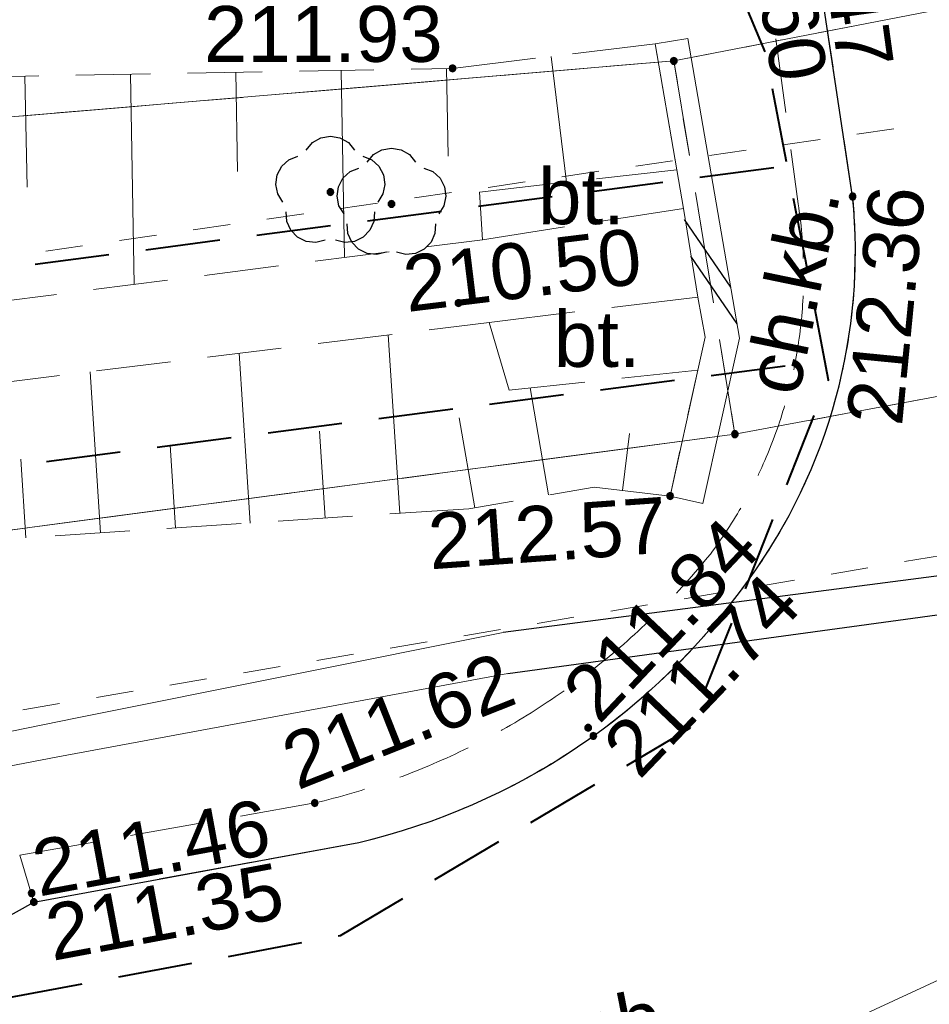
# Model space of a CAD drawing. Header units: metres. Extents: x 7419414 to 7419803, y 5549484 to 5549731.
# Tile 94 of 102: x 7419579 to 7419591, y 5549653 to 5549666. Entities that reach past the tile are written whole.
import ezdxf
from ezdxf.enums import TextEntityAlignment as Align

# ---------------------------------------------------------------- set-up
doc = ezdxf.new("R2010")
doc.units = ezdxf.units.M
doc.header["$MEASUREMENT"] = 0
doc.layers.get('0').update_dxf_attribs({"color": 250})
for name, color, linetype, lineweight in [('EGDE', 7, 'Continuous', 13), ('EGKK', 82, 'Continuous', 13), ('EGUG', 96, 'Continuous', 13), ('LINIE ROZGRANICZAJĄCE MPZP', 212, 'Continuous', 0), ('OTDN', 7, 'Continuous', 13), ('OTKC', 7, 'Continuous', 13), ('OTKC_O', 7, 'Continuous', 13), ('OTKJ', 7, 'Continuous', 13), ('OTKJ_O', 7, 'Continuous', 13), ('OTKK', 7, 'Continuous', 30), ('OTKU', 7, 'Continuous', 13), ('OTKU_O', 7, 'Continuous', 13), ('OTRK', 7, 'Continuous', 13), ('OTRS_O', 7, 'Continuous', 13), ('pomiar słupy', 250, 'Continuous', 0), ('SUCP', 212, 'Continuous', 13), ('SULO', 7, 'Continuous', 30), ('sutp', 250, 'Continuous', 0)]:
    doc.layers.add(name, color=color, linetype=linetype, lineweight=lineweight)
doc.styles.add('Arial', font='arial.ttf')

msp = doc.modelspace()

# ---------------------------------------------------------------- hatches: boundary and pattern name
at = {"linetype": 'Continuous'}
for points in [[(7419587.56, 5549665.165), (7419587.546, 5549665.167), (7419587.534, 5549665.174), (7419587.524, 5549665.184), (7419587.517, 5549665.196), (7419587.515, 5549665.21), (7419587.517, 5549665.224), (7419587.524, 5549665.236), (7419587.534, 5549665.246), (7419587.546, 5549665.253), (7419587.56, 5549665.255), (7419587.574, 5549665.253), (7419587.586, 5549665.246), (7419587.596, 5549665.236), (7419587.603, 5549665.224), (7419587.605, 5549665.21), (7419587.603, 5549665.196), (7419587.596, 5549665.184), (7419587.586, 5549665.174), (7419587.574, 5549665.167)], [(7419584.59, 5549665.065), (7419584.578, 5549665.067), (7419584.568, 5549665.071), (7419584.558, 5549665.078), (7419584.551, 5549665.088), (7419584.547, 5549665.098), (7419584.545, 5549665.11), (7419584.547, 5549665.122), (7419584.551, 5549665.133), (7419584.558, 5549665.142), (7419584.568, 5549665.149), (7419584.578, 5549665.153), (7419584.59, 5549665.155), (7419584.602, 5549665.153), (7419584.613, 5549665.149), (7419584.622, 5549665.142), (7419584.629, 5549665.133), (7419584.633, 5549665.122), (7419584.635, 5549665.11), (7419584.633, 5549665.098), (7419584.629, 5549665.088), (7419584.622, 5549665.078), (7419584.613, 5549665.071), (7419584.602, 5549665.067)], [(7419582.95, 5549663.405), (7419582.936, 5549663.407), (7419582.924, 5549663.414), (7419582.914, 5549663.424), (7419582.907, 5549663.436), (7419582.905, 5549663.45), (7419582.907, 5549663.464), (7419582.914, 5549663.476), (7419582.924, 5549663.486), (7419582.936, 5549663.493), (7419582.95, 5549663.495), (7419582.964, 5549663.493), (7419582.976, 5549663.486), (7419582.986, 5549663.476), (7419582.993, 5549663.464), (7419582.995, 5549663.45), (7419582.993, 5549663.436), (7419582.986, 5549663.424), (7419582.976, 5549663.414), (7419582.964, 5549663.407)], [(7419589.96, 5549663.345), (7419589.948, 5549663.347), (7419589.937, 5549663.351), (7419589.928, 5549663.358), (7419589.921, 5549663.368), (7419589.917, 5549663.378), (7419589.915, 5549663.39), (7419589.917, 5549663.402), (7419589.921, 5549663.413), (7419589.928, 5549663.422), (7419589.937, 5549663.429), (7419589.948, 5549663.433), (7419589.96, 5549663.435), (7419589.972, 5549663.433), (7419589.982, 5549663.429), (7419589.992, 5549663.422), (7419589.999, 5549663.413), (7419590.003, 5549663.402), (7419590.005, 5549663.39), (7419590.003, 5549663.378), (7419589.999, 5549663.368), (7419589.992, 5549663.358), (7419589.982, 5549663.351), (7419589.972, 5549663.347)], [(7419583.77, 5549663.245), (7419583.756, 5549663.247), (7419583.744, 5549663.254), (7419583.734, 5549663.264), (7419583.727, 5549663.276), (7419583.725, 5549663.29), (7419583.727, 5549663.304), (7419583.734, 5549663.316), (7419583.744, 5549663.326), (7419583.756, 5549663.333), (7419583.77, 5549663.335), (7419583.784, 5549663.333), (7419583.796, 5549663.326), (7419583.806, 5549663.316), (7419583.813, 5549663.304), (7419583.815, 5549663.29), (7419583.813, 5549663.276), (7419583.806, 5549663.264), (7419583.796, 5549663.254), (7419583.784, 5549663.247)], [(7419584.67, 5549661.915), (7419584.658, 5549661.917), (7419584.648, 5549661.921), (7419584.638, 5549661.928), (7419584.631, 5549661.937), (7419584.627, 5549661.948), (7419584.625, 5549661.96), (7419584.627, 5549661.972), (7419584.631, 5549661.982), (7419584.638, 5549661.992), (7419584.648, 5549661.999), (7419584.658, 5549662.003), (7419584.67, 5549662.005), (7419584.682, 5549662.003), (7419584.693, 5549661.999), (7419584.702, 5549661.992), (7419584.709, 5549661.982), (7419584.713, 5549661.972), (7419584.715, 5549661.96), (7419584.713, 5549661.948), (7419584.709, 5549661.937), (7419584.702, 5549661.928), (7419584.693, 5549661.921), (7419584.682, 5549661.917)], [(7419588.38, 5549660.155), (7419588.366, 5549660.157), (7419588.354, 5549660.164), (7419588.344, 5549660.174), (7419588.337, 5549660.186), (7419588.335, 5549660.2), (7419588.337, 5549660.214), (7419588.344, 5549660.226), (7419588.354, 5549660.236), (7419588.366, 5549660.243), (7419588.38, 5549660.245), (7419588.394, 5549660.243), (7419588.406, 5549660.236), (7419588.416, 5549660.226), (7419588.423, 5549660.214), (7419588.425, 5549660.2), (7419588.423, 5549660.186), (7419588.416, 5549660.174), (7419588.406, 5549660.164), (7419588.394, 5549660.157)], [(7419587.51, 5549659.325), (7419587.498, 5549659.327), (7419587.487, 5549659.331), (7419587.478, 5549659.338), (7419587.471, 5549659.348), (7419587.467, 5549659.358), (7419587.465, 5549659.37), (7419587.467, 5549659.382), (7419587.471, 5549659.393), (7419587.478, 5549659.402), (7419587.487, 5549659.409), (7419587.498, 5549659.413), (7419587.51, 5549659.415), (7419587.522, 5549659.413), (7419587.532, 5549659.409), (7419587.542, 5549659.402), (7419587.549, 5549659.393), (7419587.553, 5549659.382), (7419587.555, 5549659.37), (7419587.553, 5549659.358), (7419587.549, 5549659.348), (7419587.542, 5549659.338), (7419587.532, 5549659.331), (7419587.522, 5549659.327)], [(7419586.41, 5549656.215), (7419586.398, 5549656.217), (7419586.388, 5549656.221), (7419586.378, 5549656.228), (7419586.371, 5549656.237), (7419586.367, 5549656.248), (7419586.365, 5549656.26), (7419586.367, 5549656.272), (7419586.371, 5549656.283), (7419586.378, 5549656.292), (7419586.388, 5549656.299), (7419586.398, 5549656.303), (7419586.41, 5549656.305), (7419586.422, 5549656.303), (7419586.433, 5549656.299), (7419586.442, 5549656.292), (7419586.449, 5549656.283), (7419586.453, 5549656.272), (7419586.455, 5549656.26), (7419586.453, 5549656.248), (7419586.449, 5549656.237), (7419586.442, 5549656.228), (7419586.433, 5549656.221), (7419586.422, 5549656.217)], [(7419586.48, 5549656.105), (7419586.468, 5549656.107), (7419586.457, 5549656.111), (7419586.448, 5549656.118), (7419586.441, 5549656.128), (7419586.437, 5549656.138), (7419586.435, 5549656.15), (7419586.437, 5549656.162), (7419586.441, 5549656.173), (7419586.448, 5549656.182), (7419586.457, 5549656.189), (7419586.468, 5549656.193), (7419586.48, 5549656.195), (7419586.492, 5549656.193), (7419586.503, 5549656.189), (7419586.512, 5549656.182), (7419586.519, 5549656.173), (7419586.523, 5549656.162), (7419586.525, 5549656.15), (7419586.523, 5549656.138), (7419586.519, 5549656.128), (7419586.512, 5549656.118), (7419586.503, 5549656.111), (7419586.492, 5549656.107)], [(7419582.74, 5549655.205), (7419582.728, 5549655.207), (7419582.718, 5549655.211), (7419582.708, 5549655.218), (7419582.701, 5549655.228), (7419582.697, 5549655.238), (7419582.695, 5549655.25), (7419582.697, 5549655.262), (7419582.701, 5549655.272), (7419582.708, 5549655.282), (7419582.718, 5549655.289), (7419582.728, 5549655.293), (7419582.74, 5549655.295), (7419582.752, 5549655.293), (7419582.763, 5549655.289), (7419582.772, 5549655.282), (7419582.779, 5549655.272), (7419582.783, 5549655.262), (7419582.785, 5549655.25), (7419582.783, 5549655.238), (7419582.779, 5549655.228), (7419582.772, 5549655.218), (7419582.763, 5549655.211), (7419582.752, 5549655.207)], [(7419578.94, 5549653.995), (7419578.928, 5549653.997), (7419578.918, 5549654.001), (7419578.908, 5549654.008), (7419578.901, 5549654.018), (7419578.897, 5549654.028), (7419578.895, 5549654.04), (7419578.897, 5549654.052), (7419578.901, 5549654.062), (7419578.908, 5549654.072), (7419578.918, 5549654.079), (7419578.928, 5549654.083), (7419578.94, 5549654.085), (7419578.952, 5549654.083), (7419578.963, 5549654.079), (7419578.972, 5549654.072), (7419578.979, 5549654.062), (7419578.983, 5549654.052), (7419578.985, 5549654.04), (7419578.983, 5549654.028), (7419578.979, 5549654.018), (7419578.972, 5549654.008), (7419578.963, 5549654.001), (7419578.952, 5549653.997)], [(7419578.97, 5549653.875), (7419578.958, 5549653.877), (7419578.947, 5549653.881), (7419578.938, 5549653.888), (7419578.931, 5549653.898), (7419578.927, 5549653.908), (7419578.925, 5549653.92), (7419578.927, 5549653.932), (7419578.931, 5549653.943), (7419578.938, 5549653.952), (7419578.947, 5549653.959), (7419578.958, 5549653.963), (7419578.97, 5549653.965), (7419578.982, 5549653.963), (7419578.992, 5549653.959), (7419579.002, 5549653.952), (7419579.009, 5549653.943), (7419579.013, 5549653.932), (7419579.015, 5549653.92), (7419579.013, 5549653.908), (7419579.009, 5549653.898), (7419579.002, 5549653.888), (7419578.992, 5549653.881), (7419578.982, 5549653.877)]]:
    msp.add_hatch(color=0, dxfattribs=at).paths.add_polyline_path(points)

# ---------------------------------------------------------------- linework, layer by layer
at = {"color": 0, "linetype": 'Continuous'}
for p, q in [((7419588.323, 5549662.175), (7419587.704, 5549663.083)), ((7419588.408, 5549661.682), (7419587.789, 5549662.59))]:
    msp.add_line(p, q, dxfattribs=at)
at = {"color": 0, "linetype": 'Continuous', "flags": 128}
for points in [[(7419587.56, 5549665.165), (7419587.574, 5549665.167), (7419587.586, 5549665.174), (7419587.596, 5549665.184), (7419587.603, 5549665.196), (7419587.605, 5549665.21), (7419587.603, 5549665.224), (7419587.596, 5549665.236), (7419587.586, 5549665.246), (7419587.574, 5549665.253), (7419587.56, 5549665.255), (7419587.546, 5549665.253), (7419587.534, 5549665.246), (7419587.524, 5549665.236), (7419587.517, 5549665.224), (7419587.515, 5549665.21), (7419587.517, 5549665.196), (7419587.524, 5549665.184), (7419587.534, 5549665.174), (7419587.546, 5549665.167), (7419587.56, 5549665.165)], [(7419584.545, 5549665.11), (7419584.547, 5549665.098), (7419584.551, 5549665.088), (7419584.558, 5549665.078), (7419584.568, 5549665.071), (7419584.578, 5549665.067), (7419584.59, 5549665.065), (7419584.602, 5549665.067), (7419584.613, 5549665.071), (7419584.622, 5549665.078), (7419584.629, 5549665.088), (7419584.633, 5549665.098), (7419584.635, 5549665.11), (7419584.633, 5549665.122), (7419584.629, 5549665.133), (7419584.622, 5549665.142), (7419584.613, 5549665.149), (7419584.602, 5549665.153), (7419584.59, 5549665.155), (7419584.578, 5549665.153), (7419584.568, 5549665.149), (7419584.558, 5549665.142), (7419584.551, 5549665.133), (7419584.547, 5549665.122), (7419584.545, 5549665.11)], [(7419582.95, 5549663.405), (7419582.964, 5549663.407), (7419582.976, 5549663.414), (7419582.986, 5549663.424), (7419582.993, 5549663.436), (7419582.995, 5549663.45), (7419582.993, 5549663.464), (7419582.986, 5549663.476), (7419582.976, 5549663.486), (7419582.964, 5549663.493), (7419582.95, 5549663.495), (7419582.936, 5549663.493), (7419582.924, 5549663.486), (7419582.914, 5549663.476), (7419582.907, 5549663.464), (7419582.905, 5549663.45), (7419582.907, 5549663.436), (7419582.914, 5549663.424), (7419582.924, 5549663.414), (7419582.936, 5549663.407), (7419582.95, 5549663.405)], [(7419589.915, 5549663.39), (7419589.917, 5549663.378), (7419589.921, 5549663.368), (7419589.928, 5549663.358), (7419589.937, 5549663.351), (7419589.948, 5549663.347), (7419589.96, 5549663.345), (7419589.972, 5549663.347), (7419589.982, 5549663.351), (7419589.992, 5549663.358), (7419589.999, 5549663.368), (7419590.003, 5549663.378), (7419590.005, 5549663.39), (7419590.003, 5549663.402), (7419589.999, 5549663.413), (7419589.992, 5549663.422), (7419589.982, 5549663.429), (7419589.972, 5549663.433), (7419589.96, 5549663.435), (7419589.948, 5549663.433), (7419589.937, 5549663.429), (7419589.928, 5549663.422), (7419589.921, 5549663.413), (7419589.917, 5549663.402), (7419589.915, 5549663.39)], [(7419583.77, 5549663.245), (7419583.784, 5549663.247), (7419583.796, 5549663.254), (7419583.806, 5549663.264), (7419583.813, 5549663.276), (7419583.815, 5549663.29), (7419583.813, 5549663.304), (7419583.806, 5549663.316), (7419583.796, 5549663.326), (7419583.784, 5549663.333), (7419583.77, 5549663.335), (7419583.756, 5549663.333), (7419583.744, 5549663.326), (7419583.734, 5549663.316), (7419583.727, 5549663.304), (7419583.725, 5549663.29), (7419583.727, 5549663.276), (7419583.734, 5549663.264), (7419583.744, 5549663.254), (7419583.756, 5549663.247), (7419583.77, 5549663.245)], [(7419584.625, 5549661.96), (7419584.627, 5549661.948), (7419584.631, 5549661.937), (7419584.638, 5549661.928), (7419584.648, 5549661.921), (7419584.658, 5549661.917), (7419584.67, 5549661.915), (7419584.682, 5549661.917), (7419584.693, 5549661.921), (7419584.702, 5549661.928), (7419584.709, 5549661.937), (7419584.713, 5549661.948), (7419584.715, 5549661.96), (7419584.713, 5549661.972), (7419584.709, 5549661.982), (7419584.702, 5549661.992), (7419584.693, 5549661.999), (7419584.682, 5549662.003), (7419584.67, 5549662.005), (7419584.658, 5549662.003), (7419584.648, 5549661.999), (7419584.638, 5549661.992), (7419584.631, 5549661.982), (7419584.627, 5549661.972), (7419584.625, 5549661.96)], [(7419588.38, 5549660.155), (7419588.394, 5549660.157), (7419588.406, 5549660.164), (7419588.416, 5549660.174), (7419588.423, 5549660.186), (7419588.425, 5549660.2), (7419588.423, 5549660.214), (7419588.416, 5549660.226), (7419588.406, 5549660.236), (7419588.394, 5549660.243), (7419588.38, 5549660.245), (7419588.366, 5549660.243), (7419588.354, 5549660.236), (7419588.344, 5549660.226), (7419588.337, 5549660.214), (7419588.335, 5549660.2), (7419588.337, 5549660.186), (7419588.344, 5549660.174), (7419588.354, 5549660.164), (7419588.366, 5549660.157), (7419588.38, 5549660.155)], [(7419587.465, 5549659.37), (7419587.467, 5549659.358), (7419587.471, 5549659.348), (7419587.478, 5549659.338), (7419587.487, 5549659.331), (7419587.498, 5549659.327), (7419587.51, 5549659.325), (7419587.522, 5549659.327), (7419587.532, 5549659.331), (7419587.542, 5549659.338), (7419587.549, 5549659.348), (7419587.553, 5549659.358), (7419587.555, 5549659.37), (7419587.553, 5549659.382), (7419587.549, 5549659.393), (7419587.542, 5549659.402), (7419587.532, 5549659.409), (7419587.522, 5549659.413), (7419587.51, 5549659.415), (7419587.498, 5549659.413), (7419587.487, 5549659.409), (7419587.478, 5549659.402), (7419587.471, 5549659.393), (7419587.467, 5549659.382), (7419587.465, 5549659.37)], [(7419586.365, 5549656.26), (7419586.367, 5549656.248), (7419586.371, 5549656.237), (7419586.378, 5549656.228), (7419586.388, 5549656.221), (7419586.398, 5549656.217), (7419586.41, 5549656.215), (7419586.422, 5549656.217), (7419586.433, 5549656.221), (7419586.442, 5549656.228), (7419586.449, 5549656.237), (7419586.453, 5549656.248), (7419586.455, 5549656.26), (7419586.453, 5549656.272), (7419586.449, 5549656.283), (7419586.442, 5549656.292), (7419586.433, 5549656.299), (7419586.422, 5549656.303), (7419586.41, 5549656.305), (7419586.398, 5549656.303), (7419586.388, 5549656.299), (7419586.378, 5549656.292), (7419586.371, 5549656.283), (7419586.367, 5549656.272), (7419586.365, 5549656.26)], [(7419586.435, 5549656.15), (7419586.437, 5549656.138), (7419586.441, 5549656.128), (7419586.448, 5549656.118), (7419586.457, 5549656.111), (7419586.468, 5549656.107), (7419586.48, 5549656.105), (7419586.492, 5549656.107), (7419586.503, 5549656.111), (7419586.512, 5549656.118), (7419586.519, 5549656.128), (7419586.523, 5549656.138), (7419586.525, 5549656.15), (7419586.523, 5549656.162), (7419586.519, 5549656.173), (7419586.512, 5549656.182), (7419586.503, 5549656.189), (7419586.492, 5549656.193), (7419586.48, 5549656.195), (7419586.468, 5549656.193), (7419586.457, 5549656.189), (7419586.448, 5549656.182), (7419586.441, 5549656.173), (7419586.437, 5549656.162), (7419586.435, 5549656.15)], [(7419582.695, 5549655.25), (7419582.697, 5549655.238), (7419582.701, 5549655.228), (7419582.708, 5549655.218), (7419582.718, 5549655.211), (7419582.728, 5549655.207), (7419582.74, 5549655.205), (7419582.752, 5549655.207), (7419582.763, 5549655.211), (7419582.772, 5549655.218), (7419582.779, 5549655.228), (7419582.783, 5549655.238), (7419582.785, 5549655.25), (7419582.783, 5549655.262), (7419582.779, 5549655.272), (7419582.772, 5549655.282), (7419582.763, 5549655.289), (7419582.752, 5549655.293), (7419582.74, 5549655.295), (7419582.728, 5549655.293), (7419582.718, 5549655.289), (7419582.708, 5549655.282), (7419582.701, 5549655.272), (7419582.697, 5549655.262), (7419582.695, 5549655.25)], [(7419578.895, 5549654.04), (7419578.897, 5549654.028), (7419578.901, 5549654.018), (7419578.908, 5549654.008), (7419578.918, 5549654.001), (7419578.928, 5549653.997), (7419578.94, 5549653.995), (7419578.952, 5549653.997), (7419578.963, 5549654.001), (7419578.972, 5549654.008), (7419578.979, 5549654.018), (7419578.983, 5549654.028), (7419578.985, 5549654.04), (7419578.983, 5549654.052), (7419578.979, 5549654.062), (7419578.972, 5549654.072), (7419578.963, 5549654.079), (7419578.952, 5549654.083), (7419578.94, 5549654.085), (7419578.928, 5549654.083), (7419578.918, 5549654.079), (7419578.908, 5549654.072), (7419578.901, 5549654.062), (7419578.897, 5549654.052), (7419578.895, 5549654.04)], [(7419578.925, 5549653.92), (7419578.927, 5549653.908), (7419578.931, 5549653.898), (7419578.938, 5549653.888), (7419578.947, 5549653.881), (7419578.958, 5549653.877), (7419578.97, 5549653.875), (7419578.982, 5549653.877), (7419578.992, 5549653.881), (7419579.002, 5549653.888), (7419579.009, 5549653.898), (7419579.013, 5549653.908), (7419579.015, 5549653.92), (7419579.013, 5549653.932), (7419579.009, 5549653.943), (7419579.002, 5549653.952), (7419578.992, 5549653.959), (7419578.982, 5549653.963), (7419578.97, 5549653.965), (7419578.958, 5549653.963), (7419578.947, 5549653.959), (7419578.938, 5549653.952), (7419578.931, 5549653.943), (7419578.927, 5549653.932), (7419578.925, 5549653.92)]]:
    msp.add_lwpolyline(points, close=True, dxfattribs=at)
for points in [[(7419582.626, 5549664.013), (7419582.709, 5549664.113), (7419582.822, 5549664.177), (7419582.95, 5549664.2), (7419583.078, 5549664.177), (7419583.191, 5549664.113), (7419583.274, 5549664.013)], [(7419583.446, 5549663.853), (7419583.529, 5549663.953), (7419583.642, 5549664.017), (7419583.77, 5549664.04), (7419583.898, 5549664.017), (7419584.011, 5549663.953), (7419584.094, 5549663.853)], [(7419582.314, 5549663.316), (7419582.245, 5549663.426), (7419582.219, 5549663.553), (7419582.237, 5549663.682), (7419582.298, 5549663.797), (7419582.394, 5549663.884), (7419582.514, 5549663.932)], [(7419583.386, 5549663.932), (7419583.506, 5549663.884), (7419583.602, 5549663.797), (7419583.663, 5549663.682), (7419583.681, 5549663.553), (7419583.655, 5549663.426), (7419583.586, 5549663.316)], [(7419583.134, 5549663.156), (7419583.065, 5549663.266), (7419583.039, 5549663.393), (7419583.057, 5549663.522), (7419583.118, 5549663.637), (7419583.214, 5549663.724), (7419583.334, 5549663.772)], [(7419584.206, 5549663.772), (7419584.326, 5549663.724), (7419584.422, 5549663.637), (7419584.483, 5549663.522), (7419584.501, 5549663.393), (7419584.475, 5549663.266), (7419584.406, 5549663.156)], [(7419582.881, 5549662.804), (7419582.755, 5549662.772), (7419582.626, 5549662.786), (7419582.509, 5549662.843), (7419582.419, 5549662.937), (7419582.366, 5549663.055), (7419582.357, 5549663.185)], [(7419583.543, 5549663.185), (7419583.534, 5549663.055), (7419583.481, 5549662.937), (7419583.391, 5549662.843), (7419583.274, 5549662.786), (7419583.145, 5549662.772), (7419583.019, 5549662.804)], [(7419583.701, 5549662.644), (7419583.575, 5549662.612), (7419583.446, 5549662.626), (7419583.329, 5549662.683), (7419583.239, 5549662.777), (7419583.186, 5549662.895), (7419583.177, 5549663.025)], [(7419584.363, 5549663.025), (7419584.354, 5549662.895), (7419584.301, 5549662.777), (7419584.211, 5549662.683), (7419584.094, 5549662.626), (7419583.965, 5549662.612), (7419583.839, 5549662.644)]]:
    msp.add_lwpolyline(points, dxfattribs=at)
at = {"layer": 'EGDE', "color": 250, "linetype": 'Continuous', "lineweight": 0, "flags": 128}
for points in [[(7419624.854, 5549673.89), (7419624.8, 5549673.88), (7419598.8, 5549667.39), (7419587.56, 5549665.21), (7419575.48, 5549664.19), (7419564.39, 5549662.19), (7419563.19, 5549661.96), (7419553.44, 5549661.25), (7419525.33, 5549656.97), (7419518.53, 5549654.85), (7419502.4, 5549649.81), (7419472.27, 5549640.92), (7419444.75, 5549635.91), (7419446.03, 5549630.99), (7419462.45, 5549628.77), (7419462.29, 5549628.43), (7419509.38, 5549641.39), (7419528.76, 5549648.51), (7419538.53, 5549652.48), (7419556.13, 5549655.93), (7419588.38, 5549660.2), (7419606.85, 5549663.64), (7419614.77, 5549665.7), (7419624.134, 5549667.767)], [(7419508.973, 5549664.091), (7419531.94, 5549661.5), (7419553.44, 5549661.25), (7419563.19, 5549661.96), (7419564.39, 5549662.19), (7419575.48, 5549664.19), (7419587.56, 5549665.21), (7419598.8, 5549667.39), (7419624.8, 5549673.88), (7419624.854, 5549673.89)]]:
    msp.add_lwpolyline(points, dxfattribs=at)
msp.add_lwpolyline([(7419606.85, 5549663.64), (7419588.38, 5549660.2), (7419556.13, 5549655.93), (7419538.53, 5549652.48), (7419528.76, 5549648.51), (7419509.38, 5549641.39), (7419523.27, 5549643.29), (7419540.13, 5549643.06), (7419557.7, 5549643.96), (7419589.07, 5549649.42), (7419609.66, 5549653.24), (7419606.85, 5549663.64)], close=True, dxfattribs=at)
at = {"layer": 'EGKK', "color": 82, "linetype": 'Continuous', "lineweight": 13}
for p, q in [((7419587.56, 5549665.21), (7419586.751, 5549665.142)), ((7419587.768, 5549663.939), (7419587.56, 5549665.21)), ((7419586.253, 5549665.1), (7419584.758, 5549664.973)), ((7419584.26, 5549664.931), (7419582.766, 5549664.805)), ((7419582.267, 5549664.763), (7419580.773, 5549664.637)), ((7419580.274, 5549664.595), (7419578.78, 5549664.469)), ((7419588.091, 5549661.965), (7419587.849, 5549663.445)), ((7419588.38, 5549660.2), (7419588.172, 5549661.471)), ((7419587.373, 5549660.067), (7419588.38, 5549660.2)), ((7419585.39, 5549659.804), (7419586.877, 5549660.001)), ((7419583.408, 5549659.542), (7419584.895, 5549659.739)), ((7419581.425, 5549659.279), (7419582.912, 5549659.476)), ((7419579.442, 5549659.017), (7419580.929, 5549659.214)), ((7419577.46, 5549658.754), (7419578.947, 5549658.951))]:
    msp.add_line(p, q, dxfattribs=at)
at = {"layer": 'EGUG', "color": 96, "linetype": 'Continuous', "lineweight": 13}
for p, q in [((7419589.989, 5549665.681), (7419589.499, 5549665.586)), ((7419589.499, 5549665.586), (7419589.989, 5549665.681)), ((7419589.008, 5549665.491), (7419588.517, 5549665.396)), ((7419588.517, 5549665.396), (7419589.008, 5549665.491)), ((7419587.56, 5549665.21), (7419587.25, 5549665.184)), ((7419587.25, 5549665.184), (7419587.56, 5549665.21)), ((7419588.026, 5549665.3), (7419587.56, 5549665.21)), ((7419587.56, 5549665.21), (7419588.026, 5549665.3)), ((7419587.607, 5549664.925), (7419587.56, 5549665.21)), ((7419587.56, 5549665.21), (7419587.607, 5549664.925)), ((7419586.751, 5549665.142), (7419586.253, 5549665.1)), ((7419586.253, 5549665.1), (7419586.751, 5549665.142)), ((7419584.758, 5549664.973), (7419584.26, 5549664.931)), ((7419584.26, 5549664.931), (7419584.758, 5549664.973)), ((7419585.755, 5549665.058), (7419585.257, 5549665.016)), ((7419585.257, 5549665.016), (7419585.755, 5549665.058)), ((7419583.762, 5549664.889), (7419583.264, 5549664.847)), ((7419583.264, 5549664.847), (7419583.762, 5549664.889)), ((7419581.769, 5549664.721), (7419581.271, 5549664.679)), ((7419581.271, 5549664.679), (7419581.769, 5549664.721)), ((7419582.766, 5549664.805), (7419582.267, 5549664.763)), ((7419582.267, 5549664.763), (7419582.766, 5549664.805)), ((7419579.776, 5549664.553), (7419579.278, 5549664.511)), ((7419579.278, 5549664.511), (7419579.776, 5549664.553)), ((7419580.773, 5549664.637), (7419580.274, 5549664.595)), ((7419580.274, 5549664.595), (7419580.773, 5549664.637)), ((7419587.768, 5549663.939), (7419587.687, 5549664.432)), ((7419587.687, 5549664.432), (7419587.768, 5549663.939)), ((7419587.93, 5549662.952), (7419587.849, 5549663.445)), ((7419587.849, 5549663.445), (7419587.93, 5549662.952)), ((7419588.091, 5549661.965), (7419588.01, 5549662.458)), ((7419588.01, 5549662.458), (7419588.091, 5549661.965)), ((7419588.253, 5549660.978), (7419588.172, 5549661.471)), ((7419588.172, 5549661.471), (7419588.253, 5549660.978)), ((7419590.358, 5549660.568), (7419590.85, 5549660.66)), ((7419590.85, 5549660.66), (7419590.358, 5549660.568)), ((7419588.38, 5549660.2), (7419588.333, 5549660.485)), ((7419588.333, 5549660.485), (7419588.38, 5549660.2)), ((7419589.375, 5549660.385), (7419589.867, 5549660.477)), ((7419589.867, 5549660.477), (7419589.375, 5549660.385)), ((7419587.869, 5549660.132), (7419588.38, 5549660.2)), ((7419588.38, 5549660.2), (7419587.869, 5549660.132)), ((7419588.38, 5549660.2), (7419588.884, 5549660.294)), ((7419588.884, 5549660.294), (7419588.38, 5549660.2)), ((7419586.877, 5549660.001), (7419587.373, 5549660.067)), ((7419587.373, 5549660.067), (7419586.877, 5549660.001)), ((7419585.886, 5549659.87), (7419586.382, 5549659.935)), ((7419586.382, 5549659.935), (7419585.886, 5549659.87)), ((7419584.895, 5549659.739), (7419585.39, 5549659.804)), ((7419585.39, 5549659.804), (7419584.895, 5549659.739)), ((7419583.903, 5549659.607), (7419584.399, 5549659.673)), ((7419584.399, 5549659.673), (7419583.903, 5549659.607)), ((7419582.912, 5549659.476), (7419583.408, 5549659.542)), ((7419583.408, 5549659.542), (7419582.912, 5549659.476)), ((7419581.921, 5549659.345), (7419582.416, 5549659.41)), ((7419582.416, 5549659.41), (7419581.921, 5549659.345)), ((7419580.929, 5549659.214), (7419581.425, 5549659.279)), ((7419581.425, 5549659.279), (7419580.929, 5549659.214)), ((7419579.938, 5549659.082), (7419580.434, 5549659.148)), ((7419580.434, 5549659.148), (7419579.938, 5549659.082)), ((7419578.947, 5549658.951), (7419579.442, 5549659.017)), ((7419579.442, 5549659.017), (7419578.947, 5549658.951))]:
    msp.add_line(p, q, dxfattribs=at)
at = {"layer": 'LINIE ROZGRANICZAJĄCE MPZP', "color": 212, "linetype": 'Continuous', "lineweight": 40}
for p, q in [((7419588.396, 5549666.253), (7419588.783, 5549665.331)), ((7419588.88, 5549664.841), (7419589.069, 5549663.859)), ((7419588.902, 5549663.775), (7419587.91, 5549663.645)), ((7419587.414, 5549663.58), (7419586.423, 5549663.45)), ((7419585.927, 5549663.386), (7419584.936, 5549663.256)), ((7419589.163, 5549663.368), (7419589.352, 5549662.386)), ((7419584.44, 5549663.191), (7419583.448, 5549663.061)), ((7419582.952, 5549662.997), (7419581.961, 5549662.867)), ((7419581.465, 5549662.802), (7419580.474, 5549662.672)), ((7419579.978, 5549662.607), (7419578.986, 5549662.478)), ((7419588.063, 5549660.989), (7419589.055, 5549661.118)), ((7419586.576, 5549660.797), (7419587.568, 5549660.925)), ((7419585.088, 5549660.604), (7419586.08, 5549660.733)), ((7419583.601, 5549660.412), (7419584.592, 5549660.54)), ((7419589.44, 5549660.45), (7419589.071, 5549659.52)), ((7419582.113, 5549660.22), (7419583.105, 5549660.348)), ((7419580.625, 5549660.027), (7419581.617, 5549660.156)), ((7419579.138, 5549659.835), (7419580.13, 5549659.963)), ((7419588.886, 5549659.056), (7419588.517, 5549658.126)), ((7419588.332, 5549657.662), (7419587.962, 5549656.733)), ((7419586.496, 5549655.495), (7419585.636, 5549654.985)), ((7419585.206, 5549654.73), (7419584.346, 5549654.22)), ((7419582.561, 5549653.371), (7419581.578, 5549653.187)), ((7419581.087, 5549653.095), (7419580.104, 5549652.91)), ((7419579.613, 5549652.818), (7419578.63, 5549652.633))]:
    msp.add_line(p, q, dxfattribs=at)
at = {"layer": 'LINIE ROZGRANICZAJĄCE MPZP', "color": 212, "linetype": 'Continuous', "lineweight": 40, "flags": 128}
for points in [[(7419589.447, 5549661.895), (7419589.632, 5549660.931), (7419589.625, 5549660.914)], [(7419587.778, 5549656.268), (7419587.771, 5549656.251), (7419586.926, 5549655.75)], [(7419583.916, 5549653.965), (7419583.081, 5549653.469), (7419583.053, 5549653.464)]]:
    msp.add_lwpolyline(points, dxfattribs=at)
at = {"layer": 'OTDN', "color": 250, "linetype": 'Continuous', "lineweight": 13, "flags": 128}
msp.add_lwpolyline([(7419587.31, 5549665.44), (7419587.6, 5549663.75), (7419587.69, 5549663.23), (7419587.88, 5549662.04), (7419587.98, 5549661.5), (7419587.88, 5549661.06), (7419587.51, 5549659.37), (7419587.95, 5549659.27), (7419588.44, 5549661.49), (7419587.75, 5549665.51), (7419587.31, 5549665.44)], close=True, dxfattribs=at)
at = {"layer": 'OTKC', "color": 250, "linetype": 'Continuous', "lineweight": 13}
for p, q in [((7419589.772, 5549664.634), (7419589.622, 5549665.623)), ((7419588.929, 5549665.507), (7419589.063, 5549664.516)), ((7419589.131, 5549664.021), (7419589.23, 5549663.29)), ((7419589.96, 5549663.39), (7419589.847, 5549664.14)), ((7419582.74, 5549655.25), (7419581.745, 5549655.074)), ((7419581.252, 5549654.987), (7419580.268, 5549654.813)), ((7419579.775, 5549654.726), (7419578.78, 5549654.55)), ((7419582.134, 5549654.5), (7419583.33, 5549654.72)), ((7419578.78, 5549654.55), (7419578.97, 5549653.92)), ((7419580.658, 5549654.23), (7419581.642, 5549654.41)), ((7419578.97, 5549653.92), (7419580.166, 5549654.14))]:
    msp.add_line(p, q, dxfattribs=at)
at = {"layer": 'OTKC', "color": 250, "linetype": 'Continuous', "lineweight": 13, "flags": 128}
for points in [[(7419589.993, 5549662.413), (7419589.994, 5549662.454), (7419589.995, 5549662.509), (7419589.996, 5549662.564), (7419589.997, 5549662.62), (7419589.997, 5549662.675), (7419589.996, 5549662.73), (7419589.995, 5549662.785), (7419589.994, 5549662.84), (7419589.993, 5549662.895), (7419589.991, 5549662.95), (7419589.988, 5549663.005), (7419589.985, 5549663.06), (7419589.982, 5549663.115), (7419589.979, 5549663.17), (7419589.975, 5549663.225), (7419589.97, 5549663.28), (7419589.965, 5549663.335), (7419589.96, 5549663.39)], [(7419589.23, 5549663.29), (7419589.237, 5549663.24), (7419589.244, 5549663.191), (7419589.251, 5549663.141), (7419589.257, 5549663.091), (7419589.263, 5549663.041), (7419589.268, 5549662.991), (7419589.273, 5549662.941), (7419589.278, 5549662.891), (7419589.282, 5549662.841), (7419589.286, 5549662.791), (7419589.289, 5549662.74), (7419589.292, 5549662.69), (7419589.295, 5549662.64), (7419589.297, 5549662.59), (7419589.298, 5549662.556)], [(7419589.295, 5549662.056), (7419589.294, 5549662.037), (7419589.291, 5549661.987), (7419589.288, 5549661.937), (7419589.285, 5549661.887), (7419589.281, 5549661.837), (7419589.276, 5549661.787), (7419589.272, 5549661.737), (7419589.267, 5549661.687), (7419589.261, 5549661.637), (7419589.255, 5549661.587), (7419589.249, 5549661.537), (7419589.242, 5549661.487), (7419589.235, 5549661.437), (7419589.228, 5549661.388), (7419589.22, 5549661.338), (7419589.211, 5549661.288), (7419589.203, 5549661.239), (7419589.194, 5549661.189), (7419589.184, 5549661.14), (7419589.174, 5549661.091), (7419589.169, 5549661.065)], [(7419589.796, 5549660.928), (7419589.808, 5549660.98), (7419589.82, 5549661.034), (7419589.832, 5549661.088), (7419589.843, 5549661.142), (7419589.854, 5549661.196), (7419589.865, 5549661.25), (7419589.875, 5549661.304), (7419589.885, 5549661.358), (7419589.894, 5549661.413), (7419589.903, 5549661.467), (7419589.911, 5549661.521), (7419589.919, 5549661.576), (7419589.927, 5549661.631), (7419589.934, 5549661.685), (7419589.941, 5549661.74), (7419589.948, 5549661.795), (7419589.954, 5549661.849), (7419589.96, 5549661.904), (7419589.96, 5549661.914)], [(7419589.047, 5549660.58), (7419589.04, 5549660.555), (7419589.025, 5549660.507), (7419589.01, 5549660.459), (7419588.995, 5549660.411), (7419588.979, 5549660.363), (7419588.963, 5549660.315), (7419588.946, 5549660.268), (7419588.93, 5549660.221), (7419588.912, 5549660.173), (7419588.895, 5549660.126), (7419588.877, 5549660.079), (7419588.858, 5549660.033), (7419588.84, 5549659.986), (7419588.82, 5549659.94), (7419588.801, 5549659.893), (7419588.781, 5549659.847), (7419588.761, 5549659.801), (7419588.74, 5549659.755), (7419588.719, 5549659.71), (7419588.698, 5549659.664), (7419588.69, 5549659.647)], [(7419589.308, 5549659.513), (7419589.312, 5549659.522), (7419589.335, 5549659.572), (7419589.357, 5549659.622), (7419589.379, 5549659.673), (7419589.401, 5549659.723), (7419589.422, 5549659.774), (7419589.443, 5549659.825), (7419589.464, 5549659.876), (7419589.484, 5549659.927), (7419589.504, 5549659.979), (7419589.524, 5549660.03), (7419589.543, 5549660.082), (7419589.561, 5549660.134), (7419589.58, 5549660.186), (7419589.598, 5549660.238), (7419589.615, 5549660.29), (7419589.632, 5549660.343), (7419589.649, 5549660.395), (7419589.665, 5549660.446)], [(7419588.457, 5549659.205), (7419588.439, 5549659.176), (7419588.414, 5549659.132), (7419588.388, 5549659.089), (7419588.362, 5549659.046), (7419588.335, 5549659.004), (7419588.308, 5549658.961), (7419588.281, 5549658.919), (7419588.253, 5549658.877), (7419588.225, 5549658.836), (7419588.197, 5549658.794), (7419588.168, 5549658.753), (7419588.139, 5549658.712), (7419588.11, 5549658.671), (7419588.08, 5549658.63), (7419588.05, 5549658.59)], [(7419588.56, 5549658.24), (7419588.592, 5549658.285), (7419588.624, 5549658.33), (7419588.656, 5549658.375), (7419588.687, 5549658.42), (7419588.718, 5549658.466), (7419588.749, 5549658.511), (7419588.779, 5549658.558), (7419588.809, 5549658.604), (7419588.839, 5549658.65), (7419588.868, 5549658.697), (7419588.897, 5549658.744), (7419588.926, 5549658.791), (7419588.954, 5549658.838), (7419588.982, 5549658.886), (7419589.009, 5549658.934), (7419589.036, 5549658.982), (7419589.063, 5549659.03), (7419589.083, 5549659.066)], [(7419588.05, 5549658.59), (7419588.009, 5549658.54), (7419587.968, 5549658.49), (7419587.927, 5549658.441), (7419587.885, 5549658.392), (7419587.843, 5549658.343), (7419587.801, 5549658.294), (7419587.758, 5549658.246), (7419587.715, 5549658.197), (7419587.671, 5549658.15), (7419587.628, 5549658.102), (7419587.595, 5549658.067)], [(7419588.119, 5549657.669), (7419588.123, 5549657.673), (7419588.164, 5549657.723), (7419588.206, 5549657.774), (7419588.247, 5549657.824), (7419588.287, 5549657.875), (7419588.327, 5549657.926), (7419588.367, 5549657.978), (7419588.406, 5549658.03), (7419588.445, 5549658.082), (7419588.484, 5549658.134), (7419588.522, 5549658.187), (7419588.56, 5549658.24)], [(7419587.244, 5549657.71), (7419587.221, 5549657.688), (7419587.174, 5549657.644), (7419587.127, 5549657.599), (7419587.08, 5549657.555), (7419587.032, 5549657.512), (7419586.984, 5549657.469), (7419586.936, 5549657.426), (7419586.888, 5549657.383), (7419586.839, 5549657.341), (7419586.79, 5549657.299), (7419586.741, 5549657.257), (7419586.691, 5549657.216), (7419586.641, 5549657.175), (7419586.591, 5549657.134), (7419586.541, 5549657.094), (7419586.49, 5549657.054), (7419586.49, 5549657.054)], [(7419587.063, 5549656.606), (7419587.07, 5549656.611), (7419587.119, 5549656.654), (7419587.169, 5549656.697), (7419587.217, 5549656.74), (7419587.266, 5549656.783), (7419587.314, 5549656.827), (7419587.362, 5549656.871), (7419587.409, 5549656.916), (7419587.456, 5549656.96), (7419587.503, 5549657.006), (7419587.55, 5549657.051), (7419587.596, 5549657.097), (7419587.642, 5549657.143), (7419587.687, 5549657.19), (7419587.732, 5549657.237), (7419587.777, 5549657.284), (7419587.787, 5549657.295)], [(7419586.089, 5549656.756), (7419586.075, 5549656.747), (7419586.022, 5549656.71), (7419585.969, 5549656.673), (7419585.916, 5549656.637), (7419585.862, 5549656.601), (7419585.808, 5549656.566), (7419585.754, 5549656.531), (7419585.7, 5549656.496), (7419585.645, 5549656.462), (7419585.59, 5549656.428), (7419585.535, 5549656.394), (7419585.48, 5549656.361), (7419585.424, 5549656.328), (7419585.369, 5549656.296), (7419585.313, 5549656.263), (7419585.256, 5549656.232), (7419585.242, 5549656.224)], [(7419585.844, 5549655.735), (7419585.855, 5549655.741), (7419585.91, 5549655.774), (7419585.966, 5549655.808), (7419586.021, 5549655.842), (7419586.076, 5549655.877), (7419586.131, 5549655.912), (7419586.185, 5549655.948), (7419586.24, 5549655.984), (7419586.294, 5549656.02), (7419586.347, 5549656.057), (7419586.401, 5549656.094), (7419586.454, 5549656.132), (7419586.507, 5549656.169), (7419586.56, 5549656.208), (7419586.612, 5549656.246), (7419586.664, 5549656.285), (7419586.673, 5549656.293)], [(7419584.8, 5549655.991), (7419584.8, 5549655.991), (7419584.742, 5549655.963), (7419584.684, 5549655.935), (7419584.625, 5549655.907), (7419584.567, 5549655.88), (7419584.508, 5549655.853), (7419584.449, 5549655.827), (7419584.39, 5549655.801), (7419584.331, 5549655.775), (7419584.272, 5549655.75), (7419584.212, 5549655.725), (7419584.152, 5549655.701), (7419584.093, 5549655.676), (7419584.033, 5549655.653), (7419583.972, 5549655.63), (7419583.912, 5549655.607), (7419583.882, 5549655.596)], [(7419583.409, 5549655.434), (7419583.363, 5549655.419), (7419583.301, 5549655.401), (7419583.239, 5549655.382), (7419583.177, 5549655.364), (7419583.115, 5549655.347), (7419583.053, 5549655.329), (7419582.99, 5549655.313), (7419582.928, 5549655.296), (7419582.865, 5549655.281), (7419582.803, 5549655.265), (7419582.74, 5549655.25)], [(7419584.497, 5549655.08), (7419584.51, 5549655.085), (7419584.571, 5549655.109), (7419584.631, 5549655.133), (7419584.692, 5549655.158), (7419584.752, 5549655.183), (7419584.812, 5549655.208), (7419584.871, 5549655.234), (7419584.931, 5549655.261), (7419584.99, 5549655.288), (7419585.049, 5549655.315), (7419585.108, 5549655.342), (7419585.167, 5549655.371), (7419585.225, 5549655.399), (7419585.284, 5549655.428), (7419585.342, 5549655.457), (7419585.4, 5549655.487), (7419585.408, 5549655.491)], [(7419583.33, 5549654.72), (7419583.393, 5549654.735), (7419583.457, 5549654.751), (7419583.52, 5549654.767), (7419583.583, 5549654.783), (7419583.645, 5549654.8), (7419583.708, 5549654.818), (7419583.771, 5549654.836), (7419583.833, 5549654.854), (7419583.895, 5549654.873), (7419583.958, 5549654.892), (7419584.02, 5549654.912), (7419584.025, 5549654.913)]]:
    msp.add_lwpolyline(points, dxfattribs=at)
at = {"layer": 'OTKJ', "color": 250, "linetype": 'Continuous', "lineweight": 13}
for p, q in [((7419589.697, 5549665.128), (7419589.473, 5549666.612)), ((7419589.96, 5549663.39), (7419589.772, 5549664.634)), ((7419582.379, 5549654.546), (7419583.33, 5549654.72)), ((7419580.412, 5549654.185), (7419581.888, 5549654.455)), ((7419578.97, 5549653.92), (7419579.921, 5549654.094)), ((7419577.647, 5549653.183), (7419578.97, 5549653.92))]:
    msp.add_line(p, q, dxfattribs=at)
at = {"layer": 'OTKJ', "color": 250, "linetype": 'Continuous', "lineweight": 13, "flags": 128}
for points in [[(7419589.96, 5549661.914), (7419589.965, 5549661.959), (7419589.97, 5549662.014), (7419589.974, 5549662.069), (7419589.978, 5549662.124), (7419589.982, 5549662.179), (7419589.985, 5549662.234), (7419589.988, 5549662.289), (7419589.99, 5549662.344), (7419589.993, 5549662.399), (7419589.994, 5549662.454), (7419589.995, 5549662.509), (7419589.996, 5549662.564), (7419589.997, 5549662.62), (7419589.997, 5549662.675), (7419589.996, 5549662.73), (7419589.995, 5549662.785), (7419589.994, 5549662.84), (7419589.993, 5549662.895), (7419589.991, 5549662.95), (7419589.988, 5549663.005), (7419589.985, 5549663.06), (7419589.982, 5549663.115), (7419589.979, 5549663.17), (7419589.975, 5549663.225), (7419589.97, 5549663.28), (7419589.965, 5549663.335), (7419589.96, 5549663.39)], [(7419589.502, 5549659.973), (7419589.504, 5549659.979), (7419589.524, 5549660.03), (7419589.543, 5549660.082), (7419589.561, 5549660.134), (7419589.58, 5549660.186), (7419589.598, 5549660.238), (7419589.615, 5549660.29), (7419589.632, 5549660.343), (7419589.649, 5549660.395), (7419589.666, 5549660.448), (7419589.682, 5549660.5), (7419589.697, 5549660.553), (7419589.712, 5549660.606), (7419589.727, 5549660.659), (7419589.742, 5549660.713), (7419589.756, 5549660.766), (7419589.77, 5549660.819), (7419589.783, 5549660.873), (7419589.796, 5549660.926), (7419589.808, 5549660.98), (7419589.82, 5549661.034), (7419589.832, 5549661.088), (7419589.843, 5549661.142), (7419589.854, 5549661.196), (7419589.865, 5549661.25), (7419589.875, 5549661.304), (7419589.885, 5549661.358), (7419589.894, 5549661.413), (7419589.895, 5549661.418)], [(7419588.56, 5549658.24), (7419588.592, 5549658.285), (7419588.624, 5549658.33), (7419588.656, 5549658.375), (7419588.687, 5549658.42), (7419588.718, 5549658.466), (7419588.749, 5549658.511), (7419588.779, 5549658.558), (7419588.809, 5549658.604), (7419588.839, 5549658.65), (7419588.868, 5549658.697), (7419588.897, 5549658.744), (7419588.926, 5549658.791), (7419588.954, 5549658.838), (7419588.982, 5549658.886), (7419589.009, 5549658.934), (7419589.036, 5549658.982), (7419589.063, 5549659.03), (7419589.09, 5549659.078), (7419589.116, 5549659.127), (7419589.142, 5549659.175), (7419589.167, 5549659.224), (7419589.192, 5549659.273), (7419589.217, 5549659.323), (7419589.241, 5549659.372), (7419589.265, 5549659.422), (7419589.289, 5549659.472), (7419589.308, 5549659.513)], [(7419587.956, 5549657.479), (7419587.996, 5549657.525), (7419588.039, 5549657.574), (7419588.081, 5549657.623), (7419588.123, 5549657.673), (7419588.164, 5549657.723), (7419588.206, 5549657.774), (7419588.247, 5549657.824), (7419588.287, 5549657.875), (7419588.327, 5549657.926), (7419588.367, 5549657.978), (7419588.406, 5549658.03), (7419588.445, 5549658.082), (7419588.484, 5549658.134), (7419588.522, 5549658.187), (7419588.56, 5549658.24)], [(7419586.472, 5549656.144), (7419586.507, 5549656.169), (7419586.56, 5549656.208), (7419586.612, 5549656.246), (7419586.664, 5549656.285), (7419586.716, 5549656.325), (7419586.767, 5549656.365), (7419586.819, 5549656.405), (7419586.869, 5549656.445), (7419586.92, 5549656.486), (7419586.97, 5549656.528), (7419587.02, 5549656.569), (7419587.07, 5549656.611), (7419587.119, 5549656.654), (7419587.169, 5549656.697), (7419587.217, 5549656.74), (7419587.266, 5549656.783), (7419587.314, 5549656.827), (7419587.362, 5549656.871), (7419587.409, 5549656.916), (7419587.456, 5549656.96), (7419587.503, 5549657.006), (7419587.55, 5549657.051), (7419587.596, 5549657.097), (7419587.614, 5549657.115)], [(7419584.729, 5549655.173), (7419584.752, 5549655.183), (7419584.812, 5549655.208), (7419584.871, 5549655.234), (7419584.931, 5549655.261), (7419584.99, 5549655.288), (7419585.049, 5549655.315), (7419585.108, 5549655.342), (7419585.167, 5549655.371), (7419585.225, 5549655.399), (7419585.284, 5549655.428), (7419585.342, 5549655.457), (7419585.4, 5549655.487), (7419585.457, 5549655.517), (7419585.515, 5549655.548), (7419585.572, 5549655.579), (7419585.629, 5549655.611), (7419585.686, 5549655.642), (7419585.742, 5549655.675), (7419585.798, 5549655.707), (7419585.855, 5549655.741), (7419585.91, 5549655.774), (7419585.966, 5549655.808), (7419586.021, 5549655.842), (7419586.057, 5549655.865)], [(7419583.33, 5549654.72), (7419583.393, 5549654.735), (7419583.457, 5549654.751), (7419583.52, 5549654.767), (7419583.583, 5549654.783), (7419583.645, 5549654.8), (7419583.708, 5549654.818), (7419583.771, 5549654.836), (7419583.833, 5549654.854), (7419583.895, 5549654.873), (7419583.958, 5549654.892), (7419584.02, 5549654.912), (7419584.082, 5549654.932), (7419584.143, 5549654.952), (7419584.205, 5549654.973), (7419584.262, 5549654.993)]]:
    msp.add_lwpolyline(points, dxfattribs=at)
at = {"layer": 'OTKK', "color": 250, "linetype": 'Continuous', "lineweight": 30, "flags": 128}
for points in [[(7419598.24, 5549675.547, 0.239092), (7419595.88, 5549669.76), (7419597.11, 5549662.31), (7419597.4, 5549659.62, -0.178034), (7419596.08, 5549654.68, -0.195511), (7419588.43, 5549648.63), (7419579.95, 5549646.95), (7419574.61, 5549648.11)], [(7419573.55, 5549650.19), (7419573.43, 5549650.76), (7419574.14, 5549651.23), (7419578.97, 5549653.92), (7419583.33, 5549654.72, 0.182821), (7419588.56, 5549658.24, 0.18431), (7419589.96, 5549663.39), (7419589.21, 5549668.35, 0.306276), (7419583.82, 5549673.6), (7419582.36, 5549673.39)]]:
    msp.add_lwpolyline(points, format="xyb", dxfattribs=at)
at = {"layer": 'OTKU', "color": 250, "linetype": 'Continuous', "lineweight": 13}
for p, q in [((7419587.6, 5549663.75), (7419586.523, 5549663.628)), ((7419587.69, 5549663.23), (7419587.6, 5549663.75)), ((7419586.027, 5549663.572), (7419584.95, 5549663.45)), ((7419584.95, 5549663.45), (7419584.99, 5549662.81)), ((7419586.587, 5549663.058), (7419587.69, 5549663.23)), ((7419584.99, 5549662.81), (7419586.093, 5549662.982)), ((7419587.88, 5549662.04), (7419586.728, 5549661.9)), ((7419587.98, 5549661.5), (7419587.88, 5549662.04)), ((7419586.232, 5549661.84), (7419585.08, 5549661.7)), ((7419585.08, 5549661.7), (7419585.35, 5549660.79)), ((7419587.88, 5549661.06), (7419587.98, 5549661.5)), ((7419586.864, 5549660.952), (7419587.88, 5549661.06)), ((7419585.35, 5549660.79), (7419586.366, 5549660.898))]:
    msp.add_line(p, q, dxfattribs=at)
at = {"layer": 'OTRK', "color": 250, "linetype": 'Continuous', "lineweight": 13}
for p, q in [((7419587.31, 5549665.44), (7419586.198, 5549665.305)), ((7419587.413, 5549664.841), (7419587.31, 5549665.44)), ((7419585.702, 5549665.245), (7419584.59, 5549665.11)), ((7419585.913, 5549665.271), (7419586.118, 5549663.582)), ((7419583.534, 5549665.091), (7419582.534, 5549665.072)), ((7419583.094, 5549665.083), (7419583.14, 5549662.572)), ((7419584.59, 5549665.11), (7419584.034, 5549665.1)), ((7419584.508, 5549665.108), (7419584.53, 5549663.931)), ((7419579.035, 5549665.008), (7419578.035, 5549664.99)), ((7419578.851, 5549665.005), (7419578.878, 5549663.516)), ((7419580.535, 5549665.036), (7419579.535, 5549665.017)), ((7419580.265, 5549665.031), (7419580.317, 5549662.21)), ((7419582.034, 5549665.063), (7419581.034, 5549665.045)), ((7419581.679, 5549665.057), (7419581.704, 5549663.724)), ((7419587.6, 5549663.75), (7419587.497, 5549664.349)), ((7419586.523, 5549663.628), (7419587.6, 5549663.75)), ((7419584.95, 5549663.45), (7419586.027, 5549663.572)), ((7419584.99, 5549662.81), (7419584.95, 5549663.45)), ((7419584.236, 5549662.713), (7419584.99, 5549662.81)), ((7419582.748, 5549662.522), (7419583.74, 5549662.649)), ((7419581.26, 5549662.331), (7419582.252, 5549662.458)), ((7419579.772, 5549662.14), (7419580.764, 5549662.267)), ((7419578.285, 5549661.949), (7419579.276, 5549662.076)), ((7419585.08, 5549661.7), (7419584.276, 5549661.601)), ((7419585.35, 5549660.79), (7419585.08, 5549661.7)), ((7419583.78, 5549661.54), (7419582.787, 5549661.417)), ((7419583.883, 5549659.139), (7419583.726, 5549661.533)), ((7419582.291, 5549661.356), (7419581.299, 5549661.233)), ((7419581.875, 5549659.007), (7419581.725, 5549661.286)), ((7419580.802, 5549661.172), (7419579.81, 5549661.05)), ((7419579.314, 5549660.989), (7419578.321, 5549660.866)), ((7419579.866, 5549658.875), (7419579.724, 5549661.039)), ((7419587.88, 5549661.06), (7419586.864, 5549660.952)), ((7419587.748, 5549660.459), (7419587.88, 5549661.06)), ((7419586.366, 5549660.898), (7419585.35, 5549660.79)), ((7419585.878, 5549659.384), (7419585.631, 5549660.82)), ((7419584.887, 5549659.213), (7419584.679, 5549660.419)), ((7419582.879, 5549659.073), (7419582.802, 5549660.241)), ((7419586.873, 5549659.445), (7419586.963, 5549660.208)), ((7419580.871, 5549658.941), (7419580.798, 5549660.052)), ((7419587.51, 5549659.37), (7419587.642, 5549659.971)), ((7419578.862, 5549658.81), (7419578.793, 5549659.863)), ((7419585.897, 5549659.388), (7419586.492, 5549659.49)), ((7419586.492, 5549659.49), (7419587.51, 5549659.37)), ((7419584.81, 5549659.2), (7419585.405, 5549659.303)), ((7419583.748, 5549659.13), (7419584.81, 5549659.2)), ((7419580.755, 5549658.934), (7419581.752, 5549658.999)), ((7419582.251, 5549659.032), (7419583.249, 5549659.098)), ((7419579.258, 5549658.836), (7419580.256, 5549658.901))]:
    msp.add_line(p, q, dxfattribs=at)
at = {"layer": 'pomiar słupy', "color": 52, "linetype": 'Continuous', "lineweight": 13}
for p, q in [((7419590.017, 5549664.228), (7419590.512, 5549664.3)), ((7419589.027, 5549664.085), (7419589.522, 5549664.157)), ((7419588.038, 5549663.942), (7419588.532, 5549664.014)), ((7419587.048, 5549663.799), (7419587.543, 5549663.871)), ((7419586.058, 5549663.656), (7419586.553, 5549663.728)), ((7419585.068, 5549663.513), (7419585.563, 5549663.585)), ((7419584.079, 5549663.371), (7419584.574, 5549663.442)), ((7419583.089, 5549663.228), (7419583.584, 5549663.299)), ((7419582.099, 5549663.085), (7419582.594, 5549663.156)), ((7419581.109, 5549662.942), (7419581.604, 5549663.013)), ((7419580.12, 5549662.799), (7419580.615, 5549662.87)), ((7419579.13, 5549662.656), (7419579.625, 5549662.727)), ((7419591.151, 5549658.571), (7419590.657, 5549658.489)), ((7419590.164, 5549658.406), (7419589.671, 5549658.323)), ((7419589.178, 5549658.24), (7419588.685, 5549658.157)), ((7419588.192, 5549658.075), (7419587.699, 5549657.992)), ((7419587.206, 5549657.909), (7419586.713, 5549657.826)), ((7419586.219, 5549657.744), (7419585.726, 5549657.661)), ((7419585.233, 5549657.578), (7419584.74, 5549657.495)), ((7419584.247, 5549657.413), (7419583.754, 5549657.33)), ((7419583.261, 5549657.247), (7419582.768, 5549657.164)), ((7419582.275, 5549657.082), (7419581.782, 5549656.999)), ((7419581.288, 5549656.916), (7419580.795, 5549656.833)), ((7419580.302, 5549656.751), (7419579.809, 5549656.668)), ((7419579.316, 5549656.585), (7419578.823, 5549656.502))]:
    msp.add_line(p, q, dxfattribs=at)
at = {"layer": 'SUCP', "color": 212, "linetype": 'Continuous', "lineweight": 13, "flags": 128}
for points in [[(7419551.983, 5549669.61), (7419553.22, 5549663.84), (7419553.3, 5549663.36), (7419553.52, 5549661.95), (7419555.07, 5549652.4), (7419555.19, 5549651.8), (7419555.4, 5549650.95), (7419567.29, 5549653.59), (7419578.01, 5549656.08), (7419579.53, 5549656.39), (7419585.27, 5549657.54), (7419599.96, 5549659.45), (7419603.39, 5549659.95), (7419603.5, 5549659.1), (7419603.65, 5549658.33), (7419603.77, 5549657.52), (7419603.96, 5549656.5), (7419606.28, 5549656.9), (7419606.51, 5549656.97)], [(7419606.81, 5549656.56), (7419606.53, 5549656.54), (7419603.79, 5549656.11), (7419603.52, 5549657.66), (7419603.47, 5549658.14), (7419603.37, 5549658.39), (7419603.19, 5549659.46), (7419599.98, 5549658.99), (7419585.33, 5549656.99), (7419579.29, 5549655.87), (7419577.84, 5549655.59), (7419566.83, 5549653.02), (7419555, 5549650.5), (7419554.71, 5549651.73), (7419554.57, 5549652.34), (7419552.55, 5549663.33), (7419552.47, 5549663.78), (7419551.382, 5549669.533)]]:
    msp.add_lwpolyline(points, dxfattribs=at)
at = {"layer": 'SULO', "color": 250, "linetype": 'Continuous', "lineweight": 30}
for p, q in [((7419599.96, 5549659.45), (7419585.27, 5549657.54)), ((7419585.33, 5549656.99), (7419599.98, 5549658.99)), ((7419585.33, 5549656.99), (7419599.98, 5549658.99))]:
    msp.add_line(p, q, dxfattribs=at)
at = {"layer": 'sutp', "color": 30, "linetype": 'Continuous', "lineweight": 13, "flags": 128}
msp.add_lwpolyline([(7419623.827, 5549665.15), (7419613.49, 5549663.24), (7419574.92, 5549645.38), (7419528.03, 5549639.59), (7419487.59, 5549631.16)], dxfattribs=at)

# ---------------------------------------------------------------- texts
at = {"layer": 'OTKC_O', "color": 250, "linetype": 'Continuous', "lineweight": 0, "style": 'Arial'}
msp.add_text('ch.kb.', height=0.75, rotation=78.306, dxfattribs=at).set_placement((7419589.23, 5549660.69))
at = {"layer": 'OTKJ_O', "color": 250, "linetype": 'Continuous', "lineweight": 0, "style": 'Arial'}
msp.add_text('j.mb.', height=0.75, rotation=11.206, dxfattribs=at).set_placement((7419585.51, 5549651.64))
at = {"layer": 'OTKU_O', "color": 250, "linetype": 'Continuous', "lineweight": 0, "style": 'Arial'}
for p in [(7419586.32, 5549663.018), (7419586.53, 5549661.103)]:
    msp.add_text('bt.', height=0.75, dxfattribs=at).set_placement(p, align=Align.CENTER)
at = {"layer": 'OTRS_O', "color": 250, "linetype": 'Continuous', "lineweight": 0, "style": 'Arial'}
for s, rotation, p in [('212.47', 277.8227, (7419589.337, 5549668.244)), ('212.60', 278.722, (7419588.4, 5549668.063)), ('211.93', 360, (7419581.253, 5549665.197)), ('212.36', 84.403, (7419590.621, 5549660.298)), ('210.50', 6.958, (7419583.981, 5549661.839)), ('212.57', 4.085, (7419584.291, 5549658.385)), ('211.84', 46.6152, (7419586.557, 5549656.292)), ('211.74', 46.3418, (7419587.098, 5549655.55)), ('211.62', 21.6002, (7419582.509, 5549655.418)), ('211.46', 10.4477, (7419579.037, 5549653.993)), ('211.35', 10.632, (7419579.219, 5549653.129))]:
    msp.add_text(s, height=0.75, rotation=rotation, dxfattribs=at).set_placement(p)

doc.saveas('drawing.dxf')
